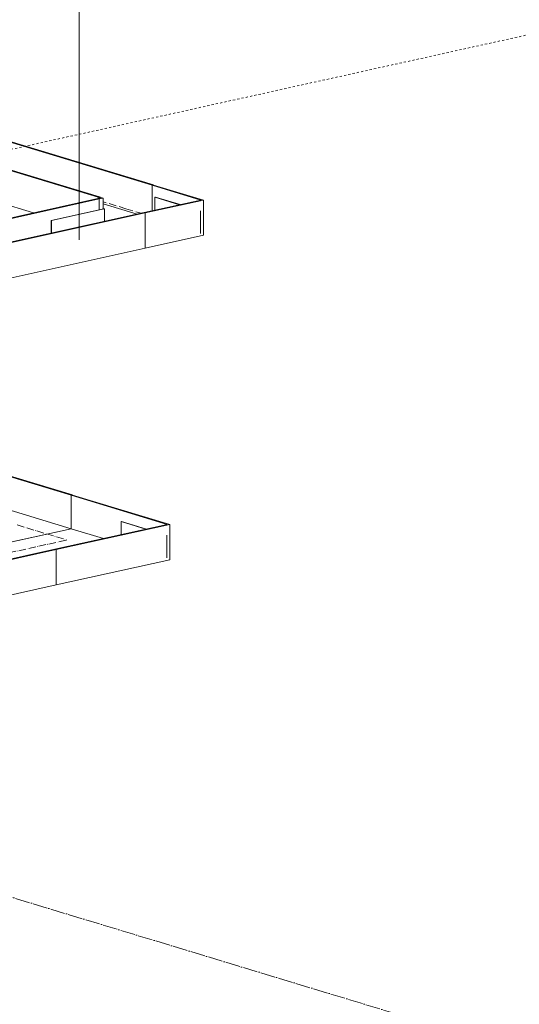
# Model space of a CAD drawing. Header units: millimetres. Extents: x 5617 to 103919, y 7718 to 242078.
# Tile 19 of 24: x 66612 to 67297, y 230880 to 232231. Entities that reach past the tile are written whole.
import ezdxf

# ---------------------------------------------------------------- set-up
doc = ezdxf.new("R2010")
doc.units = ezdxf.units.MM
for name, pattern in [('Линия сетки', [25, 20, -2.5, 0, -2.5]), ('Осевая', [14, 10, -2, 0, -2]), ('Скрыто', [6, 3, -3])]:
    doc.linetypes.add(name, pattern=pattern)
doc.layers.add('Границы 3D вида', color=7, linetype='Скрыто', lineweight=20, true_color=0x0080c0)
for name, color, linetype, lineweight in [('Кабельные лотки', 7, 'Continuous', 18), ('Марки кабельных лотков', 7, 'Continuous', 20), ('Осевая линия', 7, 'Осевая', 18), ('Соединительные детали кабельных лотков', 7, 'Continuous', 18), ('Уровни', 7, 'Continuous', 9)]:
    doc.layers.add(name, color=color, linetype=linetype, lineweight=lineweight)

# ---------------------------------------------------------------- blocks, each defined once
blk = doc.blocks.new('OSTEC_CLH - ЛН_ ЛП - СЛУМИ - Угол горизонтальный - ZS - Цинкование по методу Сендзимира-V50-МКСС_К1_L28')
at = {"layer": 'Осевая линия'}
for p, q in [((74981.3, 231088.9), (75049.5, 231068.2)), ((74969.7, 231050.5), (75049.5, 231068.2)), ((74970.5, 231050.7), (74969.7, 231050.5))]:
    blk.add_line(p, q, dxfattribs=at)
at = {"layer": 'Соединительные детали кабельных лотков'}
for p, q in [((75057.3, 231129.9), (75055.3, 231129.5)), ((75055.3, 231083.7), (75055.3, 231129.5)), ((75055.3, 231129.5), (75186.9, 231089.6)), ((75190.5, 231089.5), (75057.3, 231129.9)), ((74904.7, 231094.4), (74908.5, 231095.2)), ((74906.4, 231093.9), (74904.7, 231094.4)), ((74907.2, 231096.6), (74905.3, 231096.2)), ((74905.3, 231094.2), (74905.3, 231096.2)), ((74905.3, 231096.2), (74908.5, 231095.2)), ((74912.1, 231095.2), (74906.4, 231093.9)), ((74906.4, 231078.7), (74906.4, 231093.9)), ((74912.1, 231095.2), (74907.2, 231096.6)), ((74912.1, 231079.9), (74912.1, 231095.2)), ((75055.3, 231083.7), (74914, 231052.3)), ((75186.9, 231089.6), (75033.1, 231055.5)), ((75190.5, 231089.5), (75034.7, 231055)), ((75099.7, 231070.2), (75055.3, 231083.7)), ((75190.5, 231041.2), (75190.5, 231089.5)), ((75034.7, 231055), (75033.1, 231055.5)), ((75034.7, 231006.7), (75034.7, 231055)), ((74945.8, 231036.1), (74912.2, 231046.3)), ((75190.5, 231041.2), (75034.7, 231006.7))]:
    blk.add_line(p, q, dxfattribs=at)
blk = doc.blocks.new('OSTEC_U - ЛН_ ЛП - СЛУМИ - OSTEC_U - ЛН_ ЛП - СЛУМИ-V51-МКСС_К1_L28')
at = {"layer": 'Соединительные детали кабельных лотков'}
for p, q in [((75124.6, 231093.6), (75123.9, 231093.4)), ((75123.9, 231093.4), (75157.8, 231083.1)), ((75123.9, 231075.6), (75123.9, 231093.4)), ((75158.5, 231083.3), (75124.6, 231093.6)), ((75186.6, 231043.8), (75186.6, 231074.7)), ((75186.6, 231043.8), (75186.6, 231074.7))]:
    blk.add_line(p, q, dxfattribs=at)
blk = doc.blocks.new('OSTEC_CLH - ЛН_ ЛП - СЛУМИ - Угол горизонтальный - ZS - Цинкование по методу Сендзимира-V63-МКСС_К1_L28')
at = {"layer": 'Осевая линия'}
blk.add_line((72753.1, 231757.1), (72773.7, 231750.8), dxfattribs=at)
at = {"layer": 'Соединительные детали кабельных лотков'}
for p, q in [((72791, 231789.6), (72789.1, 231789.2)), ((72789.1, 231754.2), (72789.1, 231789.2)), ((72789.1, 231789.2), (72855.7, 231769)), ((72859.3, 231768.9), (72791, 231789.6)), ((72714.5, 231771), (72718.3, 231771.8)), ((72716.2, 231770.5), (72714.5, 231771)), ((72717, 231773.2), (72715.1, 231772.8)), ((72715.1, 231770.8), (72715.1, 231772.8)), ((72715.1, 231772.8), (72718.3, 231771.8)), ((72721.9, 231771.7), (72716.2, 231770.5)), ((72716.2, 231755.2), (72716.2, 231770.5)), ((72721.9, 231771.7), (72717, 231773.2)), ((72721.9, 231756.5), (72721.9, 231771.7)), ((72855.7, 231769), (72777.9, 231751.7)), ((72859.3, 231768.9), (72779.5, 231751.2)), ((72859.3, 231720.7), (72859.3, 231768.9)), ((72779.5, 231751.2), (72777.9, 231751.7)), ((72779.5, 231703), (72779.5, 231751.2)), ((72859.3, 231720.7), (72779.5, 231703))]:
    blk.add_line(p, q, dxfattribs=at)
blk = doc.blocks.new('OSTEC_U - ЛН_ ЛП - СЛУМИ - OSTEC_U - ЛН_ ЛП - СЛУМИ-V64-МКСС_К1_L28')
at = {"layer": 'Соединительные детали кабельных лотков'}
for p, q in [((72793.4, 231773), (72792.7, 231772.8)), ((72792.7, 231772.8), (72826.6, 231762.6)), ((72792.7, 231755), (72792.7, 231772.8)), ((72827.3, 231762.7), (72793.4, 231773)), ((72855.4, 231723.2), (72855.4, 231754.1)), ((72855.4, 231723.2), (72855.4, 231754.1))]:
    blk.add_line(p, q, dxfattribs=at)
blk = doc.blocks.new('OSTEC_U - ЛН_ ЛП - СЛУМИ - OSTEC_U - ЛН_ ЛП - СЛУМИ-V65-МКСС_К1_L28')
at = {"layer": 'Соединительные детали кабельных лотков'}
for p, q in [((72722.6, 231756.9), (72650.4, 231740.9)), ((72651, 231740.7), (72723.2, 231756.8)), ((72723.2, 231756.8), (72721.9, 231757.2)), ((72723.1, 231757), (72722.9, 231757)), ((72723.2, 231756.8), (72723.7, 231757)), ((72723.6, 231756.6), (72723.2, 231756.8)), ((72723.6, 231756.6), (72723.6, 231739.7)), ((72723.7, 231739.7), (72723.7, 231757)), ((72650.4, 231740.9), (72651, 231740.7)), ((72650.4, 231723.5), (72650.4, 231740.9)), ((72651, 231723.6), (72651, 231740.7))]:
    blk.add_line(p, q, dxfattribs=at)
blk.add_polyline3d([(72722.5, 231756.6, 0), (72722.6, 231756.6, 0), (72722.8, 231756.6, 0), (72723, 231756.5, 0), (72723.2, 231756.5, 0), (72723.4, 231756.5, 0), (72723.6, 231756.6, 0)], dxfattribs=at)

msp = doc.modelspace()

# ---------------------------------------------------------------- linework, layer by layer
at = {"layer": 'Границы 3D вида'}
msp.add_line((69988.1, 232805), (65410, 231789), dxfattribs=at)
at = {"layer": 'Кабельные лотки'}
for p, q in [((66793.5, 232003.8), (65431.6, 232416.8)), ((66795.4, 232004.3), (65433.6, 232417.3)), ((66719.5, 231987.4), (65357.6, 232400.4)), ((66721.4, 231987.8), (65359.5, 232400.8)), ((66630.8, 231966), (65357.6, 232352.1)), ((66795.4, 232004.3), (66793.5, 232003.8)), ((66793.5, 232003.8), (66793.5, 231968.9)), ((66718.9, 231985.6), (65610.6, 231739.6)), ((66720.6, 231985.1), (65612.3, 231739.1)), ((66718.9, 231985.6), (66720.6, 231985.1)), ((66721.4, 231987.8), (66719.5, 231987.4)), ((66719.5, 231987.4), (66719.5, 231985.4)), ((66720.6, 231985.1), (66720.6, 231969.8)), ((66772.8, 231964.3), (66726.3, 231978.4)), ((66782.3, 231966.4), (65674, 231720.4)), ((66783.9, 231965.9), (65675.6, 231719.9)), ((66782.3, 231966.4), (66783.9, 231965.9)), ((66783.9, 231965.9), (66783.9, 231917.6)), ((66783.9, 231917.6), (65763.8, 231691.2)), ((66684.2, 231578.9), (66482.3, 231640.1)), ((66682.3, 231578.5), (66482.3, 231639.1)), ((66682.3, 231532.6), (66426.5, 231610.2)), ((66684.2, 231578.9), (66682.3, 231578.5)), ((66682.3, 231578.5), (66682.3, 231532.6)), ((66682.3, 231532.6), (66541, 231501.3)), ((66170.7, 231395.8), (66660, 231504.4)), ((66172.4, 231395.3), (66661.7, 231503.9)), ((66660, 231504.4), (66661.7, 231503.9)), ((66661.7, 231503.9), (66661.7, 231455.6)), ((66264.3, 231367.4), (66661.7, 231455.6))]:
    msp.add_line(p, q, dxfattribs=at)
at = {"layer": 'Марки кабельных лотков'}
msp.add_line((66693.5, 231929.1), (66693.5, 232398.8), dxfattribs=at)
at = {"layer": 'Осевая линия'}
msp.add_line((66757.5, 231971.7), (66726.3, 231981.2), dxfattribs=at)
at = {"layer": 'Уровни', "linetype": 'Линия сетки', "lineweight": 18}
msp.add_line((69988.1, 229999.6), (66144.4, 231165.2), dxfattribs=at)

# ---------------------------------------------------------------- block references
at = {"layer": 'Соединительные детали кабельных лотков'}
for name, p in [('OSTEC_CLH - ЛН_ ЛП - СЛУМИ - Угол горизонтальный - ZS - Цинкование по методу Сендзимира-V63-МКСС_К1_L28', (-5995.6, 214.6)), ('OSTEC_U - ЛН_ ЛП - СЛУМИ - OSTEC_U - ЛН_ ЛП - СЛУМИ-V64-МКСС_К1_L28', (-5995.6, 214.6)), ('OSTEC_U - ЛН_ ЛП - СЛУМИ - OSTEC_U - ЛН_ ЛП - СЛУМИ-V65-МКСС_К1_L28', (-5995.6, 214.6)), ('OSTEC_CLH - ЛН_ ЛП - СЛУМИ - Угол горизонтальный - ZS - Цинкование по методу Сендзимира-V50-МКСС_К1_L28', (-8373.1, 448.9)), ('OSTEC_U - ЛН_ ЛП - СЛУМИ - OSTEC_U - ЛН_ ЛП - СЛУМИ-V51-МКСС_К1_L28', (-8373.1, 448.9))]:
    msp.add_blockref(name, p, dxfattribs=at)

doc.saveas('drawing.dxf')
